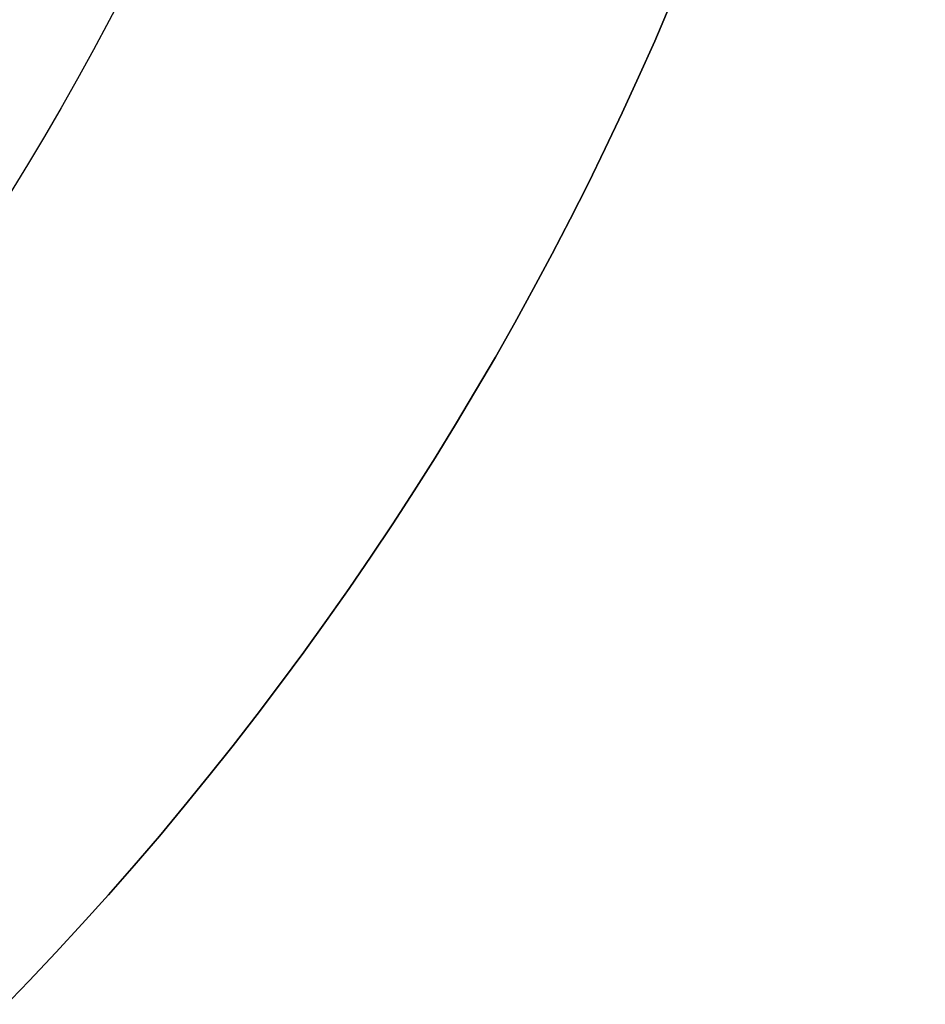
# Model space of a CAD drawing. Header units: centimetres. Extents: x -10.1 to 10.1, y -10.1 to 10.1.
# Tile 229 of 256: x 7.2 to 10.1, y -7 to -4. Entities that reach past the tile are written whole.
import ezdxf

# ---------------------------------------------------------------- set-up
doc = ezdxf.new("R2010")
doc.units = ezdxf.units.CM
doc.layers.add('Default', color=7, linetype='Continuous', true_color=0x000000)

msp = doc.modelspace()

# ---------------------------------------------------------------- linework, layer by layer
at = {"layer": 'Default', "extrusion": (0, 0, -1)}
for centre, radius, start, end in [((0, 0, 0.6), 8.5, 90, 270), ((0, 0, 0.15), 8.5, 90, 270), ((0, 0, 0.375), 8.5, 90, 270), ((0, 0, -0.1), 10.05, 180, 0), ((0, 0, 0.3), 10.05, 180, 0)]:
    msp.add_arc(centre, radius, start, end, dxfattribs=at)
at = {"layer": 'Default'}
msp.add_arc((0, 0, -0.7), 10.05, 180, 0, dxfattribs=at)

doc.saveas('drawing.dxf')
